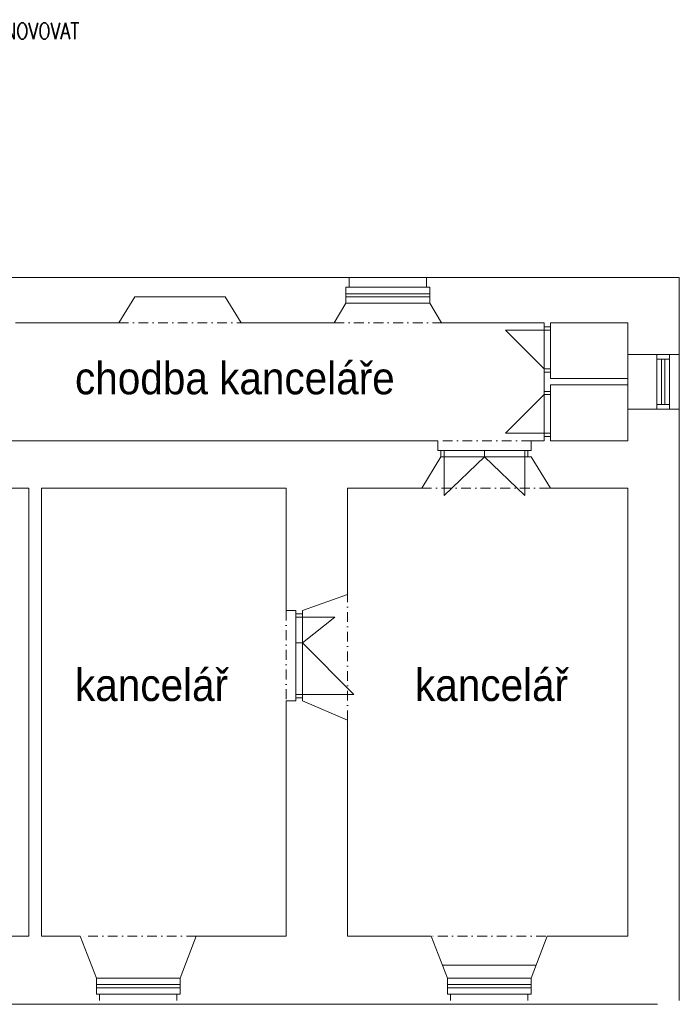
# Model space of a CAD drawing. Header units: millimetres. Extents: x 51292 to 288261, y 1680 to 40825.
# Tile 7 of 10: x 87996 to 98234, y 11564 to 26838. Entities that reach past the tile are written whole.
import ezdxf

# ---------------------------------------------------------------- set-up
doc = ezdxf.new("R2010")
doc.units = ezdxf.units.MM
doc.linetypes.add('ČERCHOVANÁ', pattern=[25.4, 12.7, -6.35, 0, -6.35])
for name, color, linetype, lineweight in [('Okna', 150, 'Continuous', 13), ('Tenká', 7, 'Continuous', 13), ('Text', 40, 'Continuous', 13), ('Čerch', 140, 'ČERCHOVANÁ', 13)]:
    doc.layers.add(name, color=color, linetype=linetype, lineweight=lineweight)
doc.styles.add('ARIAL100', font='arial.ttf', dxfattribs={"width": 0.9})
doc.styles.add('ROMANS100', font='romans.shx', dxfattribs={"width": 0.8})

msp = doc.modelspace()

# ---------------------------------------------------------------- linework, layer by layer
at = {"layer": 'Okna'}
for p, q in [((96234.2, 21421.1), (96134.7, 21421.1)), ((96134.7, 21370.3), (96134.7, 21421.1)), ((96234.2, 21370.3), (96234.2, 21421.1)), ((96134.7, 21021.1), (96234.2, 21021.1)), ((96134.7, 20371.3), (96134.7, 20422.1)), ((96234.2, 20371.3), (96234.2, 20422.1)), ((92284.5, 17571), (92386.1, 17571))]:
    msp.add_line(p, q, dxfattribs=at)
for points in [[(94310.2, 22836.6), (93923.3, 22836.6), (93521.1, 22836.6), (93110, 22836.6)], [(94361, 22688.5), (94361, 22688.5), (93059.2, 22688.5), (93059.2, 22688.5)], [(94361, 22586.9), (94361, 22586.9), (93059.2, 22586.9), (93059.2, 22586.9)], [(94361, 22538.2), (94361, 22538.2), (93059.2, 22538.2), (93059.2, 22538.2)], [(94361, 22438.7), (94361, 22438.7), (93059.2, 22438.7), (93059.2, 22438.7)], [(96134.7, 22020.1), (96134.7, 22020.1), (95535.7, 22020.1), (95535.7, 22020.1)], [(95535.7, 22020.1), (95535.7, 22020.1), (96134.7, 21421.1), (96134.7, 21421.1)], [(96134.7, 21421.1), (96134.7, 21820.5), (96134.7, 22070.9), (96134.7, 22070.9)], [(96234.2, 22020.1), (96234.2, 22020.1), (96134.7, 22020.1), (96134.7, 22020.1)], [(96234.2, 21421.1), (96234.2, 21677.1), (96234.2, 22070.9), (96234.2, 22070.9)], [(97885.2, 21645.5), (97885.2, 21645.5), (97885.2, 20796.7), (97885.2, 20796.7)], [(98084.2, 21571.4), (98084.2, 21571.4), (97885.2, 21571.4), (97885.2, 21571.4)], [(97959.3, 21571.4), (97959.3, 21571.4), (97959.3, 20870.8), (97959.3, 20870.8)], [(98010.1, 21571.4), (98010.1, 21571.4), (98010.1, 20870.8), (98010.1, 20870.8)], [(98084.2, 21645.5), (98084.2, 21645.5), (98084.2, 20796.7), (98084.2, 20796.7)], [(96234.2, 21270.8), (96234.2, 21270.8), (96234.2, 21285.3), (96234.2, 21310.6)], [(96134.7, 21021.1), (96134.7, 21046.6), (96134.7, 21084), (96134.7, 21071.9)], [(95535.7, 20422.1), (95535.7, 20422.1), (96134.7, 21021.1), (96134.7, 21021.1)], [(96134.7, 20422.1), (96134.7, 20821.4), (96134.7, 21071.9), (96134.7, 21071.9)], [(96234.2, 20422.1), (96234.2, 20821.4), (96234.2, 21071.9), (96234.2, 21071.9)], [(98084.2, 20870.8), (98084.2, 20870.8), (97885.2, 20870.8), (97885.2, 20870.8)], [(96134.7, 20422.1), (96134.7, 20422.1), (95535.7, 20422.1), (95535.7, 20422.1)], [(96234.2, 20422.1), (96234.2, 20422.1), (96134.7, 20422.1), (96134.7, 20422.1)], [(95935.8, 20155.3), (95935.8, 20155.3), (94485.9, 20155.3), (94485.9, 20155.3)], [(95935.8, 20055.8), (95935.8, 20055.8), (94534.5, 20055.8), (94534.5, 20055.8)], [(94585.3, 20155.3), (94585.3, 20155.3), (94585.3, 20055.8), (94585.3, 20055.8)], [(94585.3, 20055.8), (94585.3, 20055.8), (94585.3, 19454.7), (94585.3, 19454.7)], [(94585.3, 19454.7), (94585.3, 19454.7), (95209.8, 20055.8), (95209.8, 20055.8)], [(95209.8, 20155.3), (95209.8, 20155.3), (95209.8, 20055.8), (95209.8, 20055.8)], [(95834.2, 19454.7), (95834.2, 19454.7), (95209.8, 20055.8), (95209.8, 20055.8)], [(95834.2, 20055.8), (95834.2, 20055.8), (95834.2, 19454.7), (95834.2, 19454.7)], [(92284.5, 16269.3), (92284.5, 16269.3), (92284.5, 17670.5), (92284.5, 17670.5)], [(92386.1, 16269.3), (92386.1, 16269.3), (92386.1, 17670.5), (92386.1, 17670.5)], [(92386.1, 17571), (92386.1, 17571), (92885.7, 17571), (92885.7, 17571)], [(92386.1, 17171), (92386.1, 17171), (92885.7, 17571), (92885.7, 17571)], [(92284.5, 17171), (92284.5, 17171), (92386.1, 17171), (92386.1, 17171)], [(93184.1, 16370.9), (93184.1, 16370.9), (92386.1, 17171), (92386.1, 17171)], [(92284.5, 16370.9), (92284.5, 16370.9), (92386.1, 16370.9), (92386.1, 16370.9)], [(92386.1, 16370.9), (92386.1, 16370.9), (93184.1, 16370.9), (93184.1, 16370.9)], [(94557.8, 12169.3), (94557.8, 12169.3), (96012, 12169.3), (96012, 12169.3)], [(90485.4, 11970.3), (90485.4, 11970.3), (89185.7, 11970.3), (89185.7, 11970.3)], [(94634, 11970.3), (94634, 11970.3), (95935.8, 11970.3), (95935.8, 11970.3)], [(90485.4, 11870.8), (90485.4, 11870.8), (89185.7, 11870.8), (89185.7, 11870.8)], [(90485.4, 11820), (90485.4, 11820), (89185.7, 11820), (89185.7, 11820)], [(94634, 11870.8), (94634, 11870.8), (95935.8, 11870.8), (95935.8, 11870.8)], [(94634, 11820), (94634, 11820), (95935.8, 11820), (95935.8, 11820)], [(90485.4, 11720.5), (90485.4, 11720.5), (89185.7, 11720.5), (89185.7, 11720.5)], [(95935.8, 11720.5), (95935.8, 11720.5), (94634, 11720.5), (94634, 11720.5)]]:
    msp.add_open_spline(points, degree=3, dxfattribs=at)
at = {"layer": 'Tenká'}
for p, q in [((87659.6, 22836.6), (93110, 22836.6)), ((93110, 22836.6), (93110, 22688.5)), ((94310.2, 22688.5), (94310.2, 22836.6)), ((94310.2, 22836.6), (98234.5, 22836.6)), ((98234.5, 21645.5), (98234.5, 22836.6)), ((93110, 22688.5), (93059.2, 22688.5)), ((93059.2, 22688.5), (93059.2, 22438.7)), ((94310.2, 22688.5), (94361, 22688.5)), ((94361, 22688.5), (94361, 22438.7)), ((89535, 22136.6), (89784.7, 22536.7)), ((89784.7, 22536.7), (91185.3, 22536.7)), ((91185.3, 22536.7), (91435.7, 22136.6)), ((93059.2, 22438.7), (92879.5, 22136.6)), ((94361, 22438.7), (94540.7, 22136.6)), ((89535, 22136.6), (87933, 22136.6)), ((92879.5, 22136.6), (91435.7, 22136.6)), ((94540.7, 22136.6), (96134.7, 22136.6)), ((96134.7, 22136.6), (96134.7, 22070.9)), ((96134.7, 22070.9), (96234.2, 22070.9)), ((96234.2, 22070.9), (96234.2, 22136.6)), ((96234.2, 22136.6), (97434.4, 22136.6)), ((97434.4, 22136.6), (97434.4, 21645.5)), ((97434.4, 21645.5), (98234.5, 21645.5)), ((97434.4, 21645.5), (97434.4, 20796.7)), ((98234.5, 20796.7), (98234.5, 21645.5)), ((96134.7, 21370.3), (96134.7, 21071.9)), ((96234.2, 21270.8), (96234.2, 21370.3)), ((97434.4, 21270.8), (96234.2, 21270.8)), ((96234.2, 21071.9), (96234.2, 21171.4)), ((96234.2, 21171.4), (97434.4, 21171.4)), ((98234.5, 20962), (98234.5, 11621.1)), ((97434.4, 20796.7), (97434.4, 20305.6)), ((98234.5, 20796.7), (97434.4, 20796.7)), ((96134.7, 20305.6), (96134.7, 20405.1)), ((96234.2, 20305.6), (96234.2, 20405.1)), ((94485.9, 20305.6), (87534.7, 20305.6)), ((94485.9, 20155.3), (94485.9, 20305.6)), ((96134.7, 20305.6), (95935.8, 20305.6)), ((95935.8, 20305.6), (95935.8, 20155.3)), ((97434.4, 20305.6), (96234.2, 20305.6)), ((94236.1, 19569.1), (94534.5, 20055.8)), ((94534.5, 20155.3), (94485.9, 20155.3)), ((94534.5, 20055.8), (94534.5, 20155.3)), ((95935.8, 20155.3), (95834.2, 20155.3)), ((95834.2, 20155.3), (95834.2, 20055.8)), ((95834.2, 20055.8), (95885, 20055.8)), ((95885, 20055.8), (95885, 20155.3)), ((95885, 20155.3), (95885, 20055.8)), ((95885, 20055.8), (95935.8, 20055.8)), ((95935.8, 20055.8), (96234.2, 19569.1)), ((87835.3, 19569.1), (88135.9, 19569.1)), ((88135.9, 19569.1), (88135.9, 12620.1)), ((88334.8, 12620.1), (88334.8, 19569.1)), ((88334.8, 19569.1), (92134.2, 19569.1)), ((92134.2, 19569.1), (92134.2, 17670.5)), ((93084.6, 17920.3), (93084.6, 19569.1)), ((93084.6, 19569.1), (94236.1, 19569.1)), ((96234.2, 19569.1), (97434.4, 19569.1)), ((97434.4, 19569.1), (97434.4, 12620.1)), ((92386.1, 17670.5), (93084.6, 17920.3)), ((92134.2, 17670.5), (92284.5, 17670.5)), ((92284.5, 17670.5), (92284.5, 17571)), ((92386.1, 17571), (92386.1, 17670.5)), ((92284.5, 16269.3), (92134.2, 16269.3)), ((92134.2, 16269.3), (92134.2, 12620.1)), ((92386.1, 16320.1), (92284.5, 16320.1)), ((92284.5, 16320.1), (92284.5, 16269.3)), ((92386.1, 16269.3), (92386.1, 16320.1)), ((93084.6, 15970.8), (92386.1, 16269.3)), ((93084.6, 12620.1), (93084.6, 15970.8)), ((88135.9, 12620.1), (87407.7, 12622.2)), ((88936, 12620.1), (88334.8, 12620.1)), ((89185.7, 11970.3), (88936, 12620.1)), ((90735.1, 12620.1), (90485.4, 11970.3)), ((92134.2, 12620.1), (90735.1, 12620.1)), ((94384.3, 12620.1), (93084.6, 12620.1)), ((94634, 11970.3), (94384.3, 12620.1)), ((96185.5, 12620.1), (95935.8, 11970.3)), ((97434.4, 12620.1), (96185.5, 12620.1)), ((89185.7, 11720.5), (89185.7, 11970.3)), ((90485.4, 11970.3), (90485.4, 11720.5)), ((94634, 11720.5), (94634, 11970.3)), ((95935.8, 11970.3), (95935.8, 11720.5)), ((89234.4, 11720.5), (89185.7, 11720.5)), ((89234.4, 11621.1), (89234.4, 11720.5)), ((90485.4, 11720.5), (90434.6, 11720.5)), ((90434.6, 11720.5), (90434.6, 11621.1)), ((94684.8, 11720.5), (94634, 11720.5)), ((94684.8, 11621.1), (94684.8, 11720.5)), ((95935.8, 11720.5), (95885, 11720.5)), ((95885, 11720.5), (95885, 11621.1)), ((65967.2, 11564.2), (97894.5, 11564.2))]:
    msp.add_line(p, q, dxfattribs=at)
for points in [[(96234.2, 21370.3), (96234.2, 21370.3), (96134.7, 21370.3), (96134.7, 21370.3)], [(96234.2, 21071.9), (96234.2, 21071.9), (96134.7, 21071.9), (96134.7, 21071.9)], [(96234.2, 20371.3), (96234.2, 20371.3), (96134.7, 20371.3), (96134.7, 20371.3)], [(92284.5, 17619.7), (92284.5, 17619.7), (92386.1, 17619.7), (92386.1, 17619.7)]]:
    msp.add_open_spline(points, degree=3, dxfattribs=at)
at = {"layer": 'Čerch', "ltscale": 12}
for p, q in [((89535, 22136.6), (91435.7, 22136.6)), ((92879.5, 22136.6), (94540.7, 22136.6)), ((95935.8, 20305.6), (94485.9, 20305.6)), ((94236.1, 19569.1), (96234.2, 19569.1)), ((93084.6, 15970.8), (93084.6, 17920.3)), ((92134.2, 17670.5), (92134.2, 16269.3)), ((90735.1, 12620.1), (88936, 12620.1)), ((96164.4, 12620.1), (94384.3, 12620.1))]:
    msp.add_line(p, q, dxfattribs=at)

# ---------------------------------------------------------------- texts
at = {"layer": 'Text'}
for s, height, style, width, p in [('stávající ocelová mříž - ZRENOVOVAT', 250, 'ROMANS100', 0.8, (83794.4, 26537.4)), ('chodba kanceláře', 500, 'ARIAL100', 0.9, (88854.8, 21026.6)), ('kancelář', 500, 'ARIAL100', 0.9, (88854.8, 16268.6)), ('kancelář', 500, 'ARIAL100', 0.9, (94132.3, 16268.6))]:
    msp.add_text(s, height=height, dxfattribs=dict(at, style=style, width=width)).set_placement(p)

doc.saveas('drawing.dxf')
